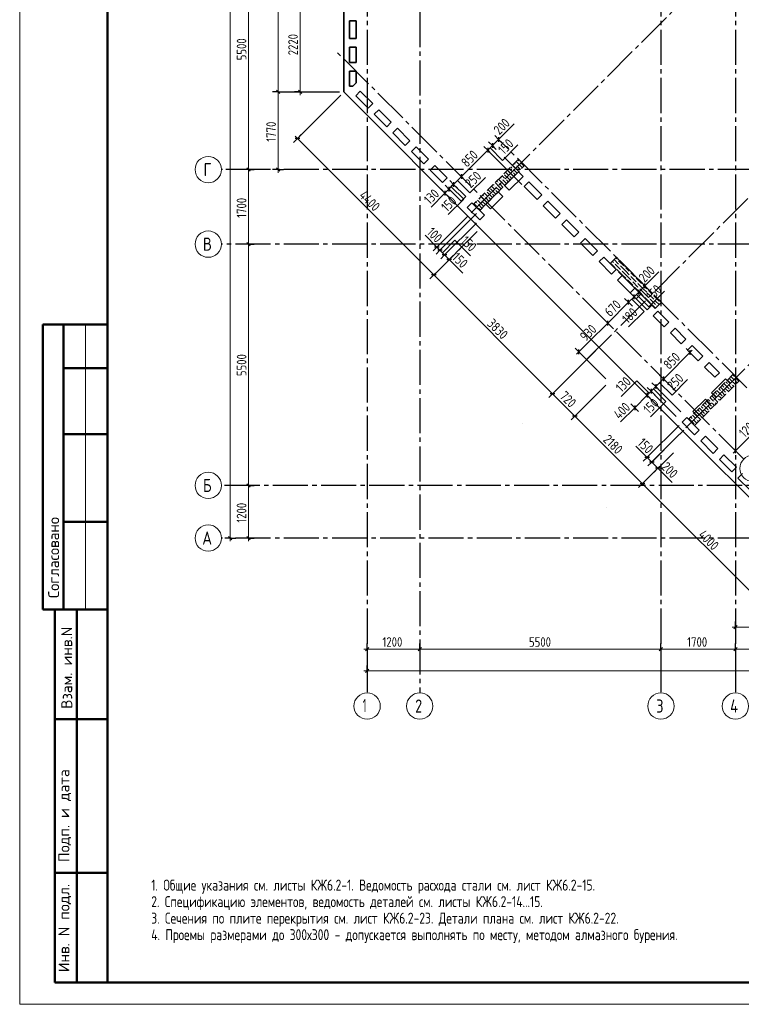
# Model space of a CAD drawing. Header units: millimetres. Extents: x 0 to 43617, y 0 to 59400.
# Tile 1 of 23: x 0 to 16458, y 0 to 22447. Entities that reach past the tile are written whole.
import ezdxf

# ---------------------------------------------------------------- set-up
doc = ezdxf.new("R2010")
doc.units = ezdxf.units.MM
doc.linetypes.add('______2', pattern=[270, 200, -70])
doc.linetypes.add('______5', pattern=[1100, 800, -100, 100, -100])
for name, color, linetype, lineweight in [('Standard', 7, 'Continuous', 25), ('ЖБ Перекрытие верхний уровень', 7, 'Continuous', 35), ('ЖБ Пилон', 7, 'Continuous', 35), ('Оси', 40, '______5', 18), ('Размерная выноска', 7, 'Continuous', 13)]:
    doc.layers.add(name, color=color, linetype=linetype, lineweight=lineweight)
doc.styles.add('GOST 2.304-81', font='txt')
doc.styles.add('ISOCPEUR', font='txt')

msp = doc.modelspace()

# ---------------------------------------------------------------- hatches: boundary and pattern name
at = {"layer": 'ЖБ Пилон', "linetype": 'Continuous', "lineweight": 18, "transparency": 33554687}
for points in [[(11314, 19133), (11321, 19140), (11327, 19133), (11321, 19127)], [(11394, 19213), (11401, 19220), (11407, 19213), (11401, 19207)], [(11046, 18935), (11047, 18933), (11041, 18927), (11039, 18929)], [(11126, 19015), (11127, 19013), (11121, 19007), (11119, 19009)], [(11154, 18893), (11161, 18900), (11167, 18893), (11161, 18887)], [(11234, 19053), (11241, 19060), (11247, 19053), (11241, 19047)], [(11234, 18973), (11241, 18980), (11247, 18973), (11241, 18967)], [(10834, 18653), (10841, 18660), (10847, 18653), (10841, 18647)], [(10914, 18733), (10921, 18740), (10927, 18733), (10921, 18727)], [(10994, 18813), (11001, 18820), (11007, 18813), (11001, 18807)], [(11074, 18813), (11081, 18820), (11087, 18813), (11081, 18807)], [(10594, 18413), (10601, 18420), (10607, 18413), (10601, 18407)], [(10646, 18535), (10647, 18533), (10641, 18527), (10639, 18529)], [(10674, 18413), (10681, 18420), (10687, 18413), (10681, 18407)], [(10726, 18615), (10727, 18613), (10721, 18607), (10719, 18609)], [(10754, 18493), (10761, 18500), (10767, 18493), (10761, 18487)], [(10834, 18573), (10841, 18580), (10847, 18573), (10841, 18567)], [(10434, 18253), (10441, 18260), (10447, 18253), (10441, 18247)], [(10514, 18333), (10521, 18340), (10527, 18333), (10521, 18327)], [(10434, 18173), (10441, 18180), (10447, 18173), (10441, 18167)], [(13554, 16893), (13561, 16900), (13567, 16893), (13561, 16887)], [(13634, 16973), (13641, 16980), (13647, 16973), (13641, 16967)], [(13674, 16853), (13681, 16860), (13687, 16853), (13681, 16847)], [(13594, 16773), (13601, 16780), (13607, 16773), (13601, 16767)], [(13714, 16733), (13721, 16740), (13727, 16733), (13721, 16727)], [(13794, 16813), (13801, 16820), (13807, 16813), (13801, 16807)], [(13914, 16693), (13921, 16700), (13927, 16693), (13921, 16687)], [(13914, 16613), (13921, 16620), (13927, 16613), (13921, 16607)], [(13834, 16533), (13841, 16540), (13847, 16533), (13841, 16527)], [(13954, 16493), (13961, 16500), (13967, 16493), (13961, 16487)], [(14034, 16573), (14041, 16580), (14047, 16573), (14041, 16567)], [(14074, 16453), (14081, 16460), (14087, 16453), (14081, 16447)], [(14194, 16413), (14201, 16420), (14207, 16413), (14201, 16407)], [(13994, 16373), (14001, 16380), (14007, 16373), (14001, 16367)], [(14114, 16333), (14121, 16340), (14127, 16333), (14121, 16327)], [(14314, 16293), (14321, 16300), (14327, 16293), (14321, 16287)], [(14314, 16213), (14321, 16220), (14327, 16213), (14321, 16207)], [(14434, 16173), (14441, 16180), (14447, 16173), (14441, 16167)], [(14234, 16133), (14241, 16140), (14247, 16133), (14241, 16127)], [(14354, 16093), (14361, 16100), (14367, 16093), (14361, 16087)], [(14394, 15973), (14401, 15980), (14407, 15973), (14401, 15967)], [(14474, 16053), (14481, 16060), (14487, 16053), (14481, 16047)], [(14514, 15933), (14521, 15940), (14527, 15933), (14521, 15927)], [(14594, 16013), (14601, 16020), (14607, 16013), (14601, 16007)], [(16314, 14293), (16321, 14300), (16327, 14293), (16321, 14287)], [(16314, 14213), (16321, 14220), (16327, 14213), (16321, 14207)], [(15994, 13973), (16001, 13980), (16007, 13973), (16001, 13967)], [(16074, 14053), (16081, 14060), (16087, 14053), (16081, 14047)], [(16114, 13933), (16121, 13940), (16127, 13933), (16121, 13927)], [(16154, 14133), (16161, 14140), (16167, 14133), (16161, 14127)], [(16194, 14013), (16201, 14020), (16207, 14013), (16201, 14007)], [(16234, 14133), (16241, 14140), (16247, 14133), (16241, 14127)], [(15754, 13733), (15761, 13740), (15767, 13733), (15761, 13727)], [(15834, 13733), (15841, 13740), (15847, 13733), (15841, 13727)], [(15914, 13893), (15921, 13900), (15927, 13893), (15921, 13887)], [(15914, 13813), (15921, 13820), (15927, 13813), (15921, 13807)], [(16034, 13853), (16041, 13860), (16047, 13853), (16041, 13847)], [(15514, 13493), (15521, 13500), (15527, 13493), (15521, 13487)], [(15594, 13573), (15601, 13580), (15607, 13573), (15601, 13567)], [(15674, 13653), (15681, 13660), (15687, 13653), (15681, 13647)], [(15714, 13533), (15721, 13540), (15727, 13533), (15721, 13527)], [(15794, 13613), (15801, 13620), (15807, 13613), (15801, 13607)], [(15354, 13333), (15361, 13340), (15367, 13333), (15361, 13327)], [(15434, 13333), (15441, 13340), (15447, 13333), (15441, 13327)], [(15514, 13413), (15521, 13420), (15527, 13413), (15521, 13407)], [(15634, 13453), (15641, 13460), (15647, 13453), (15641, 13447)], [(15394, 13213), (15401, 13220), (15407, 13213), (15401, 13207)]]:
    msp.add_hatch(color=7, dxfattribs=at).paths.add_polyline_path(points, flags=16)

# ---------------------------------------------------------------- linework, layer by layer
at = {"layer": 'Standard', "color": 7, "linetype": 'Continuous', "lineweight": 13, "transparency": 33554687}
for p, q in [((5221, 19030), (5221, 24530)), ((6394, 23020), (6394, 20800)), ((5894, 20800), (5894, 19030)), ((6394, 20800), (6394, 20725)), ((6333, 19739), (6280, 19792)), ((10923, 19717), (10976, 19770)), ((9445, 16627), (6333, 19739)), ((10675, 19470), (10074, 18869)), ((5221, 17330), (5221, 19030)), ((5894, 19030), (5894, 18955)), ((10074, 18869), (9897, 18692)), ((9897, 18692), (9791, 18586)), ((9699, 18494), (9646, 18441)), ((9791, 18586), (9699, 18494)), ((9516, 17264), (9463, 17317)), ((9586, 17193), (9516, 17264)), ((9692, 17087), (9586, 17193)), ((9798, 16981), (9692, 17087)), ((9798, 16981), (9852, 16928)), ((12153, 13919), (9445, 16627)), ((14261, 16380), (14314, 16433)), ((14013, 16132), (14119, 16238)), ((14119, 16238), (14261, 16380)), ((13412, 15531), (13886, 16005)), ((13886, 16005), (14013, 16132)), ((1500, 15500), (1500, 9000)), ((12754, 14873), (12701, 14820)), ((15286, 14860), (15339, 14913)), ((14685, 14259), (14508, 14082)), ((12662, 13410), (12153, 13919)), ((14402, 13976), (14310, 13884)), ((14508, 14082), (14402, 13976)), ((14310, 13884), (14027, 13601)), ((14027, 13601), (13974, 13548)), ((14204, 11868), (12662, 13410)), ((16324, 12619), (17173, 13468)), ((16324, 12619), (16271, 12566)), ((14310, 12470), (14257, 12523)), ((14416, 12363), (14310, 12470)), ((14557, 12222), (14416, 12363)), ((14557, 12222), (14610, 12169)), ((17033, 9039), (14204, 11868)), ((4802, 10630), (4802, 10555)), ((5221, 10630), (5221, 10555)), ((16324, 8600), (16249, 8600)), ((16324, 8600), (18094, 8600)), ((7924, 8100), (7849, 8100)), ((7924, 8100), (9124, 8100)), ((9124, 8100), (14624, 8100)), ((14624, 8100), (16324, 8100)), ((16324, 8100), (21824, 8100)), ((7924, 7600), (7849, 7600)), ((32974, 7600), (7924, 7600))]:
    msp.add_line(p, q, dxfattribs=at)
at = {"layer": 'Standard', "color": 251, "linetype": 'Continuous', "lineweight": -3, "true_color": 0x656565, "transparency": 33554687}
for p, q in [((5894, 20800), (5769, 20800)), ((5894, 20800), (6019, 20800)), ((5894, 20800), (7294, 20800)), ((6394, 20800), (6269, 20800)), ((6333, 19739), (7323, 20729)), ((6394, 20800), (6519, 20800)), ((6394, 20800), (7294, 20800)), ((6333, 19739), (6422, 19827)), ((10923, 19717), (10834, 19806)), ((6333, 19739), (6245, 19651)), ((10675, 19470), (10587, 19558)), ((10781, 19576), (10693, 19664)), ((10781, 19576), (10870, 19488)), ((10923, 19717), (11011, 19629)), ((10923, 19717), (10923, 19717)), ((10675, 19470), (10764, 19381)), ((11046, 19312), (11312, 19045)), ((5221, 19030), (5096, 19030)), ((5221, 19030), (5346, 19030)), ((5894, 19030), (5769, 19030)), ((5894, 19030), (6019, 19030)), ((5894, 19030), (5894, 19030)), ((10074, 18869), (9986, 18957)), ((10074, 18869), (10163, 18780)), ((10074, 18869), (10074, 18869)), ((9791, 18586), (9703, 18674)), ((9897, 18692), (9809, 18780)), ((9897, 18692), (9986, 18604)), ((9897, 18692), (9897, 18692)), ((9699, 18494), (9611, 18582)), ((9699, 18494), (9788, 18406)), ((9699, 18494), (9699, 18494)), ((9791, 18586), (9880, 18498)), ((9791, 18586), (9791, 18586)), ((10300, 17483), (10435, 17617)), ((5221, 17330), (5096, 17330)), ((5221, 17330), (5346, 17330)), ((5221, 17330), (5221, 17330)), ((9516, 17264), (9604, 17352)), ((9516, 17264), (9427, 17175)), ((9586, 17193), (9498, 17105)), ((9586, 17193), (9675, 17281)), ((9692, 17087), (9604, 16999)), ((9692, 17087), (9781, 17175)), ((9798, 16981), (9887, 17069)), ((10012, 17194), (10099, 17281)), ((9798, 16981), (9710, 16892)), ((9798, 16981), (9810, 16993)), ((9445, 16627), (9357, 16539)), ((9445, 16627), (9533, 16716)), ((14261, 16380), (14172, 16468)), ((14013, 16132), (13925, 16220)), ((14119, 16238), (14031, 16327)), ((14119, 16238), (14208, 16150)), ((14119, 16238), (14119, 16238)), ((14261, 16380), (14349, 16291)), ((14261, 16380), (14261, 16380)), ((13886, 16005), (13797, 16093)), ((13886, 16005), (13974, 15916)), ((13886, 16005), (13886, 16005)), ((14013, 16132), (14101, 16044)), ((14013, 16132), (14013, 16132)), ((13412, 15531), (13324, 15619)), ((13412, 15531), (13500, 15443)), ((13412, 15531), (13412, 15531)), ((12754, 14873), (12666, 14962)), ((12754, 14873), (12843, 14785)), ((12754, 14873), (13369, 14259)), ((15286, 14860), (15197, 14948)), ((15286, 14860), (15374, 14771)), ((15286, 14860), (15286, 14860)), ((14508, 14082), (14419, 14170)), ((14685, 14259), (14596, 14347)), ((14685, 14259), (14773, 14170)), ((14685, 14259), (14685, 14259)), ((12153, 13919), (12065, 13831)), ((12153, 13919), (12242, 14007)), ((14310, 13884), (14221, 13972)), ((14402, 13976), (14313, 14064)), ((14402, 13976), (14490, 13887)), ((14508, 14082), (14596, 13993)), ((14310, 13884), (14398, 13795)), ((14310, 13884), (14376, 13818)), ((12662, 13410), (12751, 13498)), ((14027, 13601), (13939, 13689)), ((14027, 13601), (14115, 13513)), ((14027, 13601), (14027, 13601)), ((14577, 13616), (15194, 13000)), ((12662, 13410), (12574, 13322)), ((16324, 12619), (16236, 12707)), ((16324, 12619), (16412, 12531)), ((16324, 12619), (16443, 12501)), ((14310, 12470), (14221, 12381)), ((14310, 12470), (14398, 12558)), ((14416, 12363), (14327, 12275)), ((14416, 12363), (14504, 12452)), ((14557, 12222), (14469, 12134)), ((14557, 12222), (14646, 12310)), ((14204, 11868), (14292, 11957)), ((5221, 11830), (5096, 11830)), ((5221, 11830), (5346, 11830)), ((5221, 11830), (5221, 11830)), ((14204, 11868), (14115, 11780)), ((4802, 10630), (4677, 10630)), ((4802, 10630), (4700, 10630)), ((4802, 10630), (4927, 10630)), ((5221, 10630), (5096, 10630)), ((5221, 10630), (5346, 10630)), ((5221, 10630), (5221, 10630)), ((16324, 8600), (16324, 8725)), ((16324, 8600), (16324, 8475)), ((16324, 8600), (16324, 8600)), ((7924, 8100), (7924, 8225)), ((7924, 8100), (7924, 7975)), ((7924, 8100), (7924, 7648)), ((9124, 8100), (9124, 8225)), ((9124, 8100), (9124, 7975)), ((9124, 8100), (9124, 7648)), ((14624, 8100), (14624, 8225)), ((14624, 8100), (14624, 7975)), ((14624, 8100), (14624, 7648)), ((16324, 8100), (16324, 8225)), ((16324, 8100), (16324, 7975)), ((16324, 8100), (16324, 7648)), ((7924, 7600), (7924, 7725)), ((7924, 7600), (7924, 7475)), ((7924, 7600), (7924, 7550))]:
    msp.add_line(p, q, dxfattribs=at)
at = {"layer": 'Standard', "color": 7, "linetype": 'Continuous', "lineweight": 25, "transparency": 33554687}
for p, q in [((5857, 20837), (5932, 20762)), ((6357, 20837), (6432, 20762)), ((10923, 19770), (10923, 19664)), ((6386, 19739), (6280, 19739)), ((10781, 19629), (10781, 19523)), ((10675, 19523), (10675, 19417)), ((5258, 18992), (5183, 19068)), ((5857, 19068), (5932, 18992)), ((10074, 18922), (10074, 18816)), ((9791, 18639), (9791, 18533)), ((9897, 18745), (9897, 18639)), ((9699, 18547), (9699, 18441)), ((5258, 17293), (5183, 17368)), ((9569, 17264), (9463, 17264)), ((9639, 17193), (9533, 17193)), ((9745, 17087), (9639, 17087)), ((9852, 16981), (9745, 16981)), ((9498, 16627), (9392, 16627)), ((14261, 16327), (14261, 16433)), ((14013, 16079), (14013, 16185)), ((14119, 16185), (14119, 16291)), ((13886, 15952), (13886, 16058)), ((13412, 15478), (13412, 15584)), ((12754, 14820), (12754, 14926)), ((15286, 14913), (15286, 14807)), ((14685, 14312), (14685, 14205)), ((12206, 13919), (12100, 13919)), ((14310, 13937), (14310, 13831)), ((14402, 14029), (14402, 13923)), ((14508, 14135), (14508, 14029)), ((14027, 13654), (14027, 13548)), ((12715, 13410), (12609, 13410)), ((16324, 12566), (16324, 12672)), ((14363, 12470), (14257, 12470)), ((14469, 12363), (14363, 12363)), ((14610, 12222), (14504, 12222)), ((5258, 11792), (5183, 11868)), ((14257, 11868), (14151, 11868)), ((4839, 10592), (4764, 10668)), ((5258, 10592), (5183, 10668)), ((16286, 8562), (16361, 8638)), ((7886, 8062), (7961, 8138)), ((9086, 8062), (9161, 8138)), ((14586, 8062), (14661, 8138)), ((16286, 8062), (16361, 8138)), ((7961, 7638), (7886, 7562))]:
    msp.add_line(p, q, dxfattribs=at)
at = {"layer": 'Standard', "color": 7, "linetype": 'Continuous', "lineweight": 50, "transparency": 33554687}
for p, q in [((2000, 15500), (527, 15500)), ((527, 15500), (527, 9000)), ((527, 15500), (527, 9000)), ((1000, 15500), (1000, 9000)), ((2000, 14500), (1000, 14500)), ((2000, 13000), (1000, 13000)), ((2000, 11000), (1000, 11000)), ((0, 9000), (6, 9000)), ((527, 9000), (2000, 9000)), ((800, 500), (800, 9000)), ((800, 500), (800, 9000)), ((1300, 500), (1300, 9000)), ((800, 6500), (2000, 6500)), ((800, 3000), (2000, 3000)), ((2000, 500), (800, 500))]:
    msp.add_line(p, q, dxfattribs=at)
at = {"layer": 'Standard', "color": 7, "linetype": 'Continuous', "lineweight": 13, "transparency": 33554687}
msp.add_lwpolyline([(0, 0), (42000, 0), (42000, 59400), (0, 59400), (0, 0)], close=True, dxfattribs=at)
at = {"layer": 'Standard', "color": 7, "linetype": 'Continuous', "lineweight": 50, "transparency": 33554687}
msp.add_lwpolyline([(2000, 58900), (41500, 58900), (41500, 500), (2000, 500), (2000, 58900)], close=True, dxfattribs=at)
at = {"layer": 'Standard', "color": 7, "linetype": 'Continuous', "lineweight": 13, "transparency": 33554687}
for points in [[(4802, 10630), (4802, 33448), (4802, 33448), (4802, 57120)], [(5894, 57220), (5894, 38586), (5894, 38586), (5894, 20800)], [(10781, 19576), (10754, 19549), (10754, 19549), (10675, 19470)], [(10923, 19717), (10882, 19677), (10882, 19677), (10808, 19602), (10808, 19602), (10781, 19576)], [(5221, 11830), (5221, 15087), (5221, 15087), (5221, 17330)], [(12754, 14873), (12935, 15054), (12935, 15054), (12984, 15103), (12984, 15103), (13412, 15531)], [(15286, 14860), (14750, 14324), (14750, 14324), (14696, 14270), (14696, 14270), (14685, 14259)], [(5221, 10630), (5221, 10921), (5221, 10921), (5221, 11830)]]:
    msp.add_lwpolyline(points, dxfattribs=at)
at = {"layer": 'Standard', "color": 251, "linetype": 'Continuous', "lineweight": -3, "true_color": 0x656565, "transparency": 33554687}
for points in [[(10781, 19576), (10802, 19555), (10802, 19555), (10821, 19536), (10821, 19536), (10844, 19513)], [(10675, 19470), (10716, 19429), (10716, 19429), (10747, 19398), (10747, 19398), (11453, 18692)], [(5221, 19030), (5204, 19030), (5204, 19030), (5204, 19030), (5204, 19030), (5204, 19030), (5204, 19030), (5204, 19030), (5204, 19030), (5204, 19030), (5204, 19030), (5204, 19030), (5204, 19030), (5204, 19030), (5204, 19030), (5204, 19030), (5204, 19030), (5204, 19030), (5204, 19030), (5204, 19030), (5204, 19030), (5204, 19030), (5204, 19030), (4700, 19030)], [(9586, 17193), (9598, 17205), (9598, 17205), (10421, 18027)], [(9516, 17264), (9528, 17276), (9528, 17276), (10152, 17900)], [(9692, 17087), (9704, 17099), (9704, 17099), (10400, 17795), (10400, 17795), (10421, 17815)], [(9445, 16627), (9457, 16639), (9457, 16639), (10435, 17617)], [(12153, 13919), (12165, 13931), (12165, 13931), (12165, 13931), (12165, 13931), (13143, 14909)], [(12662, 13410), (12674, 13422), (12674, 13422), (12674, 13422), (12674, 13422), (12674, 13422), (12674, 13422), (13369, 14117)], [(14402, 13976), (14550, 13827), (14550, 13827), (14974, 13403)], [(14508, 14082), (14616, 13974), (14616, 13974), (15080, 13509)], [(14310, 12470), (14322, 12482), (14322, 12482), (15038, 13198)], [(14416, 12363), (14428, 12375), (14428, 12375), (14974, 12922), (14974, 12922), (15144, 13092)], [(14204, 11868), (14216, 11881), (14216, 11881), (14216, 11881), (14216, 11881), (14216, 11881), (14216, 11881), (14216, 11881), (14216, 11881), (14911, 12576)], [(14557, 12222), (14569, 12234), (14569, 12234), (14581, 12246), (14581, 12246), (14911, 12576)]]:
    msp.add_lwpolyline(points, dxfattribs=at)
at = {"layer": 'ЖБ Перекрытие верхний уровень', "color": 7, "linetype": 'Continuous', "lineweight": 35, "transparency": 33554687}
for p, q in [((7394, 33070), (7394, 20800)), ((7524, 22020), (7524, 22420)), ((7524, 22420), (7674, 22420)), ((7674, 22420), (7674, 22020)), ((7674, 22020), (7524, 22020)), ((7524, 21475), (7524, 21820)), ((7524, 21820), (7674, 21820)), ((7674, 21820), (7674, 21475)), ((7674, 21475), (7524, 21475)), ((7524, 21275), (7674, 21275)), ((7524, 20930), (7524, 21275)), ((7674, 21275), (7674, 21008)), ((7596, 20930), (7524, 20930)), ((7674, 21008), (7596, 20930)), ((7394, 20800), (10527, 17667)), ((7663, 20714), (7769, 20820)), ((7946, 20432), (7663, 20714)), ((7769, 20820), (8052, 20538)), ((8052, 20538), (7946, 20432)), ((8087, 20290), (8193, 20396)), ((8370, 20007), (8087, 20290)), ((8193, 20396), (8476, 20113)), ((8476, 20113), (8370, 20007)), ((8512, 19866), (8618, 19972)), ((8794, 19583), (8512, 19866)), ((8618, 19972), (8900, 19689)), ((8900, 19689), (8794, 19583)), ((8936, 19442), (9042, 19548)), ((9042, 19548), (9325, 19265)), ((9219, 19159), (8936, 19442)), ((9325, 19265), (9219, 19159)), ((9360, 19017), (9466, 19123)), ((9466, 19123), (9749, 18841)), ((9643, 18734), (9360, 19017)), ((11057, 18664), (11375, 18982)), ((11481, 18876), (11163, 18558)), ((11375, 18982), (11481, 18876)), ((9749, 18841), (9643, 18734)), ((9784, 18593), (9890, 18699)), ((9890, 18699), (10173, 18416)), ((11163, 18558), (11057, 18664)), ((11503, 18643), (11609, 18749)), ((11800, 18346), (11503, 18643)), ((11609, 18749), (11906, 18452)), ((10067, 18310), (9784, 18593)), ((10173, 18416), (10067, 18310)), ((10633, 18240), (10916, 18522)), ((11022, 18416), (10739, 18133)), ((10916, 18522), (11022, 18416)), ((11906, 18452), (11800, 18346)), ((10209, 18169), (10315, 18275)), ((10315, 18275), (10598, 17992)), ((10739, 18133), (10633, 18240)), ((11941, 18204), (12047, 18310)), ((12224, 17921), (11941, 18204)), ((12047, 18310), (12330, 18027)), ((10491, 17886), (10209, 18169)), ((10598, 17992), (10491, 17886)), ((12330, 18027), (12224, 17921)), ((12365, 17780), (12471, 17886)), ((12648, 17497), (12365, 17780)), ((12471, 17886), (12754, 17603)), ((10527, 17667), (15264, 12929)), ((12754, 17603), (12648, 17497)), ((12790, 17356), (12896, 17462)), ((13072, 17073), (12790, 17356)), ((12896, 17462), (13178, 17179)), ((13178, 17179), (13072, 17073)), ((13214, 16931), (13320, 17037)), ((13497, 16649), (13214, 16931)), ((13320, 17037), (13603, 16755)), ((13603, 16755), (13497, 16649)), ((13638, 16507), (13744, 16613)), ((13744, 16613), (14027, 16330)), ((13921, 16224), (13638, 16507)), ((14027, 16330), (13921, 16224)), ((14062, 16083), (14168, 16189)), ((14168, 16189), (14416, 15941)), ((14310, 15835), (14062, 16083)), ((14416, 15941), (14310, 15835)), ((14451, 15694), (14557, 15800)), ((14557, 15800), (14805, 15553)), ((14699, 15446), (14451, 15694)), ((14805, 15553), (14699, 15446)), ((14840, 15305), (14946, 15411)), ((15088, 15058), (14840, 15305)), ((14946, 15411), (15194, 15164)), ((15194, 15164), (15088, 15058)), ((15229, 14916), (15335, 15022)), ((15477, 14669), (15229, 14916)), ((15335, 15022), (15583, 14775)), ((15583, 14775), (15477, 14669)), ((15618, 14527), (15724, 14633)), ((15724, 14633), (15957, 14400)), ((15851, 14294), (15618, 14527)), ((15957, 14400), (15851, 14294)), ((15781, 13940), (16099, 14259)), ((16205, 14152), (15887, 13834)), ((16099, 14259), (16205, 14152)), ((15887, 13834), (15781, 13940)), ((15356, 13516), (15639, 13799)), ((15639, 13799), (15745, 13693)), ((15462, 13410), (15356, 13516)), ((15745, 13693), (15462, 13410)), ((15109, 13269), (15215, 13375)), ((15392, 12986), (15109, 13269)), ((15215, 13375), (15498, 13092)), ((15498, 13092), (15392, 12986)), ((15264, 12929), (18094, 10100)), ((15533, 12844), (15639, 12950)), ((15816, 12561), (15533, 12844)), ((15639, 12950), (15922, 12668)), ((15922, 12668), (15816, 12561)), ((15957, 12420), (16063, 12526)), ((16240, 12137), (15957, 12420)), ((16063, 12526), (16346, 12243)), ((16346, 12243), (16240, 12137)), ((16382, 11996), (16488, 12102)), ((16664, 11713), (16382, 11996))]:
    msp.add_line(p, q, dxfattribs=at)
at = {"layer": 'ЖБ Пилон', "color": 253, "linetype": '______2', "lineweight": 13, "true_color": 0xa0a0a0, "transparency": 33554687}
for p, q in [((11375, 19265), (10350, 18240)), ((10491, 18098), (11517, 19123)), ((11517, 19123), (11375, 19265)), ((10350, 18240), (10491, 18098)), ((13610, 17030), (13469, 16889)), ((13469, 16889), (14494, 15863)), ((14635, 16005), (13610, 17030)), ((14494, 15863), (14635, 16005)), ((16276, 14365), (15250, 13339)), ((15392, 13198), (16417, 14223)), ((16417, 14223), (16276, 14365)), ((15250, 13339), (15392, 13198))]:
    msp.add_line(p, q, dxfattribs=at)
at = {"layer": 'ЖБ Пилон', "color": 9, "linetype": 'Continuous', "lineweight": 18, "true_color": 0xc7c7c7, "transparency": 33554687}
for p, q in [((11202, 19092), (11221, 19073)), ((11341, 19033), (11242, 19132)), ((11282, 19172), (11301, 19153)), ((11421, 19113), (11322, 19212)), ((11341, 19113), (11421, 19033)), ((11362, 19252), (11381, 19233)), ((11421, 19193), (11501, 19113)), ((11421, 19113), (11464, 19070)), ((11021, 18873), (11002, 18892)), ((11061, 18833), (11021, 18873)), ((11061, 18913), (11181, 18793)), ((11082, 18972), (11141, 18913)), ((11141, 18993), (11261, 18873)), ((11181, 19033), (11162, 19052)), ((11221, 18993), (11181, 19033)), ((11181, 18873), (11224, 18830)), ((11261, 19033), (11341, 18953)), ((11261, 18953), (11304, 18910)), ((11341, 19033), (11384, 18990)), ((11421, 19033), (11424, 19030)), ((10781, 18633), (10762, 18652)), ((10821, 18593), (10781, 18633)), ((10802, 18692), (10821, 18673)), ((10941, 18633), (10842, 18732)), ((10861, 18633), (10941, 18553)), ((10882, 18772), (10901, 18753)), ((11021, 18713), (10922, 18812)), ((10941, 18713), (11021, 18633)), ((10941, 18633), (10984, 18590)), ((10962, 18852), (10981, 18833)), ((11021, 18793), (11101, 18713)), ((11021, 18713), (11064, 18670)), ((11021, 18633), (11024, 18630)), ((11101, 18793), (11144, 18750)), ((10621, 18313), (10522, 18412)), ((10562, 18452), (10581, 18433)), ((10621, 18473), (10602, 18492)), ((10661, 18433), (10621, 18473)), ((10661, 18513), (10781, 18393)), ((10682, 18572), (10741, 18513)), ((10741, 18593), (10861, 18473)), ((10781, 18473), (10824, 18430)), ((10861, 18553), (10904, 18510)), ((10381, 18233), (10362, 18252)), ((10421, 18193), (10381, 18233)), ((10402, 18292), (10421, 18273)), ((10541, 18233), (10442, 18332)), ((10461, 18233), (10541, 18153)), ((10482, 18372), (10501, 18353)), ((10541, 18313), (10621, 18233)), ((10541, 18233), (10584, 18190)), ((10621, 18393), (10701, 18313)), ((10621, 18313), (10664, 18270)), ((10621, 18233), (10624, 18230)), ((10701, 18393), (10744, 18350)), ((10461, 18153), (10504, 18110)), ((13477, 16897), (13581, 16793)), ((13517, 16937), (13541, 16913)), ((13557, 16977), (13661, 16873)), ((13581, 16873), (13701, 16753)), ((13621, 16993), (13597, 17017)), ((13661, 16953), (13781, 16833)), ((13741, 16633), (13621, 16753)), ((13821, 16713), (13701, 16833)), ((13741, 16713), (13821, 16633)), ((13741, 16633), (13821, 16553)), ((13821, 16793), (13901, 16713)), ((13821, 16713), (13901, 16633)), ((13821, 16633), (13941, 16513)), ((13981, 16633), (13941, 16673)), ((14021, 16593), (13981, 16633)), ((13861, 16513), (13981, 16393)), ((13941, 16593), (14061, 16473)), ((13981, 16473), (14101, 16353)), ((14061, 16553), (14181, 16433)), ((14221, 16313), (14101, 16433)), ((14221, 16393), (14301, 16313)), ((14141, 16233), (14021, 16353)), ((14141, 16313), (14221, 16233)), ((14141, 16233), (14221, 16153)), ((14221, 16313), (14301, 16233)), ((14221, 16233), (14341, 16113)), ((14381, 16233), (14341, 16273)), ((14341, 16193), (14461, 16073)), ((14421, 16193), (14381, 16233)), ((14261, 16113), (14381, 15993)), ((14381, 16073), (14501, 15953)), ((14502, 15872), (14421, 15953)), ((14461, 16153), (14581, 16033)), ((14582, 15952), (14501, 16033)), ((14621, 15993), (14622, 15992)), ((14541, 15913), (14542, 15912)), ((16063, 14152), (16181, 14033)), ((16103, 14192), (16141, 14153)), ((16143, 14232), (16221, 14153)), ((16183, 14272), (16221, 14233)), ((16221, 14233), (16324, 14130)), ((16223, 14312), (16301, 14233)), ((16263, 14352), (16301, 14313)), ((16381, 14233), (16341, 14273)), ((16341, 14193), (16364, 14170)), ((16404, 14210), (16381, 14233)), ((15863, 13952), (15901, 13913)), ((15903, 13992), (16021, 13873)), ((15943, 14032), (15981, 13993)), ((15983, 14072), (16101, 13953)), ((16084, 13890), (16021, 13953)), ((16023, 14112), (16061, 14073)), ((16164, 13970), (16101, 14033)), ((16221, 14073), (16181, 14113)), ((16244, 14050), (16221, 14073)), ((16261, 14113), (16284, 14090)), ((15623, 13712), (15661, 13673)), ((15663, 13752), (15781, 13633)), ((15703, 13792), (15741, 13753)), ((15743, 13832), (15821, 13753)), ((15821, 13673), (15781, 13713)), ((15783, 13872), (15821, 13833)), ((15821, 13833), (15924, 13730)), ((15823, 13912), (15901, 13833)), ((15861, 13713), (15884, 13690)), ((15981, 13833), (15941, 13873)), ((15941, 13793), (15964, 13770)), ((16004, 13810), (15981, 13833)), ((15383, 13472), (15421, 13433)), ((15423, 13512), (15501, 13433)), ((15463, 13552), (15501, 13513)), ((15503, 13592), (15621, 13473)), ((15581, 13433), (15541, 13473)), ((15543, 13632), (15581, 13593)), ((15583, 13672), (15701, 13553)), ((15684, 13490), (15621, 13553)), ((15764, 13570), (15701, 13633)), ((15844, 13650), (15821, 13673)), ((15263, 13352), (15381, 13233)), ((15303, 13392), (15341, 13353)), ((15343, 13432), (15421, 13353)), ((15421, 13273), (15381, 13313)), ((15421, 13433), (15524, 13330)), ((15444, 13250), (15421, 13273)), ((15461, 13313), (15484, 13290)), ((15541, 13393), (15564, 13370)), ((15604, 13410), (15581, 13433))]:
    msp.add_line(p, q, dxfattribs=at)
at = {"layer": 'Оси', "color": 8, "linetype": '______5', "lineweight": -3, "transparency": 33554687}
for p, q in [((9124, 57820), (9124, 7100)), ((7924, 57420), (7924, 7100)), ((14624, 57420), (14624, 7100)), ((16324, 57420), (16324, 7100)), ((9516, 17264), (28172, 35920)), ((12153, 13919), (31163, 32929)), ((14416, 12363), (33072, 31020)), ((16513, 12430), (7200, 21743)), ((17362, 13278), (10923, 19717)), ((33224, 19030), (4600, 19030)), ((33224, 17330), (4600, 17330)), ((9516, 17264), (9516, 17264)), ((9516, 17264), (9516, 17264)), ((11467, 13233), (11467, 13233)), ((11467, 13233), (11467, 13233)), ((34074, 11830), (4600, 11830)), ((13376, 11324), (13376, 11324)), ((13376, 11324), (13376, 11324)), ((33224, 10630), (4600, 10630))]:
    msp.add_line(p, q, dxfattribs=at)
at = {"layer": 'Оси', "color": 7, "linetype": 'Continuous', "lineweight": 13, "transparency": 33554687}
for centre in [(4300, 19030), (4300, 17330), (16725, 12218), (4300, 11830), (4300, 10630), (7924, 6800), (9124, 6800), (14624, 6800), (16324, 6800)]:
    msp.add_circle(centre, 300, dxfattribs=at)
at = {"layer": 'Размерная выноска', "color": 7, "linetype": 'Continuous', "lineweight": 25, "transparency": 33554687}
for p, q in [((10923, 19717), (11276, 20071)), ((9699, 18494), (9381, 18176)), ((9516, 17264), (9247, 17532)), ((9827, 16952), (10110, 16669)), ((14261, 16380), (14579, 16698)), ((14027, 13601), (13702, 13276)), ((14310, 12470), (14055, 12724)), ((14557, 12222), (14883, 11897))]:
    msp.add_line(p, q, dxfattribs=at)
for points in [[(10728, 19523), (11011, 19240), (11365, 19594)], [(9844, 18639), (10127, 18356), (9774, 18003)], [(9986, 18780), (10269, 18498), (10622, 18851)], [(9643, 17136), (9926, 17419), (10279, 17066)], [(14066, 16185), (14349, 15902), (14703, 16256)], [(13960, 16079), (14243, 15796), (13889, 15443)], [(14356, 13930), (14073, 14213), (13719, 13859)], [(14596, 14170), (14879, 13887), (15233, 14241)], [(14455, 14029), (14738, 13746), (14384, 13392)]]:
    msp.add_lwpolyline(points, dxfattribs=at)

# ---------------------------------------------------------------- texts
at = {"layer": 'Standard', "color": 7, "linetype": 'Continuous', "lineweight": 25, "transparency": 33554687, "char_height": 220, "attachment_point": 7, "style": 'GOST 2.304-81'}
for s, insert, width, rotation in [('2220', (6344, 21636), 672.63, 90), ('5500', (5171, 21522), 641.48, 90), ('1770', (5844, 19665), 625.74, 90), ('200', (10942, 19808), 531.98, 45), ('150', (11044, 19357), 469.5, 45), ('850', (10201, 19066), 516.4, 45), ('250', (10288, 18595), 516.39, 45), ('130', (9352, 18217), 469.51, 45), ('1700', (5170, 17930), 625.74, 90), ('4400', (7724, 18419), 672.62, 315), ('150', (9745, 18051), 469.51, 45), ('100', (9270, 17580), 485.08, 315), ('150', (10045, 17382), 469.52, 315), ('150', (9846, 17004), 469.51, 315), ('200', (14252, 16441), 531.96, 45), ('150', (14421, 16032), 469.52, 45), ('670', (13470, 15660), 531.97, 45), ('180', (13869, 15502), 485.09, 45), ('3830', (10645, 15498), 641.47, 315), ('930', (12910, 15099), 516.4, 45), ('5500', (5171, 14322), 641.48, 90), ('850', (14812, 14456), 516.39, 45), ('130', (13725, 13936), 469.5, 45), ('250', (14898, 13985), 516.39, 45), ('720', (12299, 13844), 531.96, 315), ('150', (14355, 13441), 469.52, 45), ('400', (13678, 13322), 531.97, 45), ('1200', (16536, 12902), 625.73, 45), ('2180', (13291, 12852), 625.74, 315), ('150', (14075, 12775), 469.5, 315), ('200', (14619, 12231), 531.97, 315), ('1200', (5170, 10980), 625.74, 90), ('4000', (15460, 10683), 672.62, 315)]:
    msp.add_mtext(s, dxfattribs=dict(at, insert=insert, width=width, rotation=rotation))
at = {"layer": 'Standard', "color": 7, "linetype": 'Continuous', "lineweight": 50, "transparency": 33554687, "char_height": 250, "attachment_point": 7, "rotation": 90, "style": 'ISOCPEUR'}
for s, insert, width in [('\\A1;{\\fISOCPEUR|i0|b0;\\H250.000000;\\W1.000000;\\C7;Согласовано}\\P', (900, 9261), 2071.88), ('\\A1;{\\fISOCPEUR|i0|b0;\\H250.000000;\\W1.000000;\\C7;Взам. инв.N}\\P', (1198, 6736), 1909.1), ('\\A1;{\\fISOCPEUR|i0|b0;\\H250.000000;\\W1.000000;\\C7;Подп. и дата}\\P', (1174, 3242), 2197.06), ('\\A1;{\\fISOCPEUR|i0|b0;\\H250.000000;\\W1.000000;\\C7;Инв. N подл.}\\P', (1174, 734), 2021.79)]:
    msp.add_mtext(s, dxfattribs=dict(at, insert=insert, width=width))
at = {"layer": 'Standard', "color": 7, "linetype": 'Continuous', "lineweight": 25, "transparency": 33554687, "char_height": 220, "attachment_point": 7, "style": 'GOST 2.304-81'}
for s, insert, width in [('1200', (8274, 8150), 625.73), ('5500', (11616, 8150), 641.48), ('1700', (15224, 8150), 625.74)]:
    msp.add_mtext(s, dxfattribs=dict(at, insert=insert, width=width))
at = {"layer": 'Standard', "color": 7, "linetype": 'Continuous', "lineweight": 13, "transparency": 33554687, "insert": (3000, 2842), "char_height": 250, "width": 14920.83, "attachment_point": 1, "line_spacing_factor": 0.903614}
msp.add_mtext('\\A1;{\\fGOST 2.304-81|i0|b0;\\H250.000000;\\W0.952381;\\C7;1. Общие указания см. листы КЖ6.2-1. Ведомость расхода стали см. лист КЖ6.2-15.}\\P{\\fGOST 2.304-81|i0|b0;\\H250.000000;\\W0.952381;\\C7;2. Спецификацию элементов, ведомость деталей см. листы КЖ6.2-14...15.}\\P{\\fGOST 2.304-81|i0|b0;\\H250.000000;\\W0.952381;\\C7;3. Сечения по плите перекрытия см. лист КЖ6.2-23. Детали плана см. лист КЖ6.2-22.}\\P{\\fGOST 2.304-81|i0|b0;\\H250.000000;\\W0.952381;\\C7;4. Проемы размерами до 300х300 - допускается выполнять по месту, методом алмазного бурения.}\\P', dxfattribs=at)
at = {"layer": 'Оси', "color": 7, "linetype": 'Continuous', "lineweight": 25, "transparency": 33554687, "char_height": 300, "attachment_point": 7, "style": 'ISOCPEUR'}
for s, insert, width in [('\\W0.78;Г', (4195, 18880), 326.41), ('\\W0.80;В', (4180, 17180), 359.83), ('\\W0.80;Б', (4180, 11680), 359.83), ('\\W0.82;А', (4165, 10480), 392.65), ('\\W0.56;1', (7824, 6660), 233.34), ('\\W0.78;2', (9019, 6650), 326.41), ('\\W0.78;3', (14519, 6650), 326.41), ('\\W0.80;4', (16204, 6650), 359.83)]:
    msp.add_mtext(s, dxfattribs=dict(at, insert=insert, width=width))

doc.saveas('drawing.dxf')
